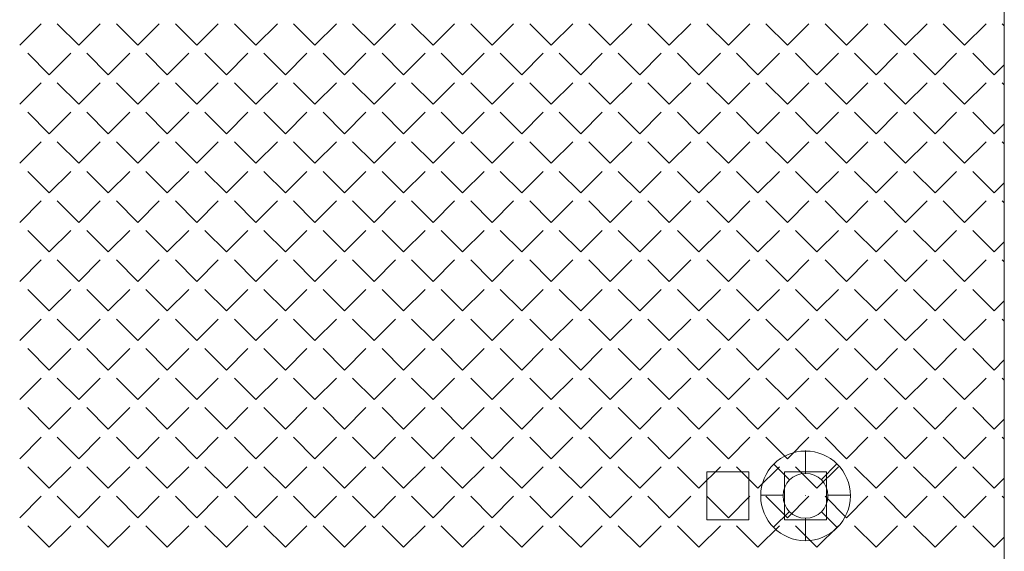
# Model space of a CAD drawing. Header units: millimetres. Extents: x -23540 to 53212, y -37964 to 41185.
# Tile 159 of 203: x 12863 to 13193, y -30922 to -30744. Entities that reach past the tile are written whole.
import ezdxf

# ---------------------------------------------------------------- set-up
doc = ezdxf.new("R2010")
doc.units = ezdxf.units.MM
doc.layers.get('0').update_dxf_attribs({"lineweight": 18})
doc.layers.add('PG_WIDOKOWE_CIENKIE', color=1, linetype='Continuous', lineweight=18)
doc.layers.add('PG_ŚCIANY_SŁUPY', color=4, linetype='Continuous', lineweight=18)

msp = doc.modelspace()

# ---------------------------------------------------------------- linework, layer by layer
at = {"color": 251, "true_color": 0x636466}
msp.add_line((13192.87, -31300.46), (13192.87, -30145.1), dxfattribs=at)
at = {"color": 251, "linetype": 'Continuous', "lineweight": 20, "true_color": 0x636466}
for p, q in [((12863.49, -30752.73), (12870.67, -30745.55)), ((12883.25, -30752.73), (12876.06, -30745.55)), ((12883.25, -30752.73), (12890.43, -30745.55)), ((12903, -30752.73), (12895.82, -30745.55)), ((12903, -30752.73), (12910.19, -30745.55)), ((12922.76, -30752.73), (12915.58, -30745.55)), ((12922.76, -30752.73), (12929.94, -30745.55)), ((12942.52, -30752.73), (12935.33, -30745.55)), ((12942.52, -30752.73), (12949.7, -30745.55)), ((12962.27, -30752.73), (12955.09, -30745.55)), ((12962.27, -30752.73), (12969.46, -30745.55)), ((12982.03, -30752.73), (12974.85, -30745.55)), ((12982.03, -30752.73), (12989.21, -30745.55)), ((13001.79, -30752.73), (12994.6, -30745.55)), ((13001.79, -30752.73), (13008.97, -30745.55)), ((13021.54, -30752.73), (13014.36, -30745.55)), ((13021.54, -30752.73), (13028.73, -30745.55)), ((13041.3, -30752.73), (13034.12, -30745.55)), ((13041.3, -30752.73), (13048.48, -30745.55)), ((13061.06, -30752.73), (13053.87, -30745.55)), ((13061.06, -30752.73), (13068.24, -30745.55)), ((13080.81, -30752.73), (13073.63, -30745.55)), ((13080.81, -30752.73), (13088, -30745.55)), ((13100.57, -30752.73), (13093.38, -30745.55)), ((13100.57, -30752.73), (13107.75, -30745.55)), ((13120.33, -30752.73), (13113.14, -30745.55)), ((13120.33, -30752.73), (13127.51, -30745.55)), ((13140.08, -30752.73), (13132.9, -30745.55)), ((13140.08, -30752.73), (13147.27, -30745.55)), ((13159.84, -30752.73), (13152.65, -30745.55)), ((13159.84, -30752.73), (13167.02, -30745.55)), ((13179.6, -30752.73), (13172.41, -30745.55)), ((13179.6, -30752.73), (13186.78, -30745.55)), ((13192.83, -30746.21), (13192.17, -30745.55)), ((12873.37, -30762.61), (12866.18, -30755.42)), ((12873.37, -30762.61), (12880.55, -30755.42)), ((12893.13, -30762.61), (12885.94, -30755.42)), ((12893.13, -30762.61), (12900.31, -30755.42)), ((12912.88, -30762.61), (12905.7, -30755.42)), ((12912.88, -30762.61), (12920.07, -30755.42)), ((12932.64, -30762.61), (12925.45, -30755.42)), ((12932.64, -30762.61), (12939.82, -30755.42)), ((12952.39, -30762.61), (12945.21, -30755.42)), ((12952.39, -30762.61), (12959.58, -30755.42)), ((12972.15, -30762.61), (12964.97, -30755.42)), ((12972.15, -30762.61), (12979.34, -30755.42)), ((12991.91, -30762.61), (12984.72, -30755.42)), ((12991.91, -30762.61), (12999.09, -30755.42)), ((13011.66, -30762.61), (13004.48, -30755.42)), ((13011.66, -30762.61), (13018.85, -30755.42)), ((13031.42, -30762.61), (13024.24, -30755.42)), ((13031.42, -30762.61), (13038.61, -30755.42)), ((13051.18, -30762.61), (13043.99, -30755.42)), ((13051.18, -30762.61), (13058.36, -30755.42)), ((13070.93, -30762.61), (13063.75, -30755.42)), ((13070.93, -30762.61), (13078.12, -30755.42)), ((13090.69, -30762.61), (13083.51, -30755.42)), ((13090.69, -30762.61), (13097.88, -30755.42)), ((13110.45, -30762.61), (13103.26, -30755.42)), ((13110.45, -30762.61), (13117.63, -30755.42)), ((13130.2, -30762.61), (13123.02, -30755.42)), ((13130.2, -30762.61), (13137.39, -30755.42)), ((13149.96, -30762.61), (13142.78, -30755.42)), ((13149.96, -30762.61), (13157.14, -30755.42)), ((13169.72, -30762.61), (13162.53, -30755.42)), ((13169.72, -30762.61), (13176.9, -30755.42)), ((13189.47, -30762.61), (13182.29, -30755.42)), ((13189.47, -30762.61), (13192.83, -30759.25)), ((12863.49, -30772.49), (12870.67, -30765.3)), ((12883.25, -30772.49), (12876.06, -30765.3)), ((12883.25, -30772.49), (12890.43, -30765.3)), ((12903, -30772.49), (12895.82, -30765.3)), ((12903, -30772.49), (12910.19, -30765.3)), ((12922.76, -30772.49), (12915.58, -30765.3)), ((12922.76, -30772.49), (12929.94, -30765.3)), ((12942.52, -30772.49), (12935.33, -30765.3)), ((12942.52, -30772.49), (12949.7, -30765.3)), ((12962.27, -30772.49), (12955.09, -30765.3)), ((12962.27, -30772.49), (12969.46, -30765.3)), ((12982.03, -30772.49), (12974.85, -30765.3)), ((12982.03, -30772.49), (12989.21, -30765.3)), ((13001.79, -30772.49), (12994.6, -30765.3)), ((13001.79, -30772.49), (13008.97, -30765.3)), ((13021.54, -30772.49), (13014.36, -30765.3)), ((13021.54, -30772.49), (13028.73, -30765.3)), ((13041.3, -30772.49), (13034.12, -30765.3)), ((13041.3, -30772.49), (13048.48, -30765.3)), ((13061.06, -30772.49), (13053.87, -30765.3)), ((13061.06, -30772.49), (13068.24, -30765.3)), ((13080.81, -30772.49), (13073.63, -30765.3)), ((13080.81, -30772.49), (13088, -30765.3)), ((13100.57, -30772.49), (13093.38, -30765.3)), ((13100.57, -30772.49), (13107.75, -30765.3)), ((13120.33, -30772.49), (13113.14, -30765.3)), ((13120.33, -30772.49), (13127.51, -30765.3)), ((13140.08, -30772.49), (13132.9, -30765.3)), ((13140.08, -30772.49), (13147.27, -30765.3)), ((13159.84, -30772.49), (13152.65, -30765.3)), ((13159.84, -30772.49), (13167.02, -30765.3)), ((13179.6, -30772.49), (13172.41, -30765.3)), ((13179.6, -30772.49), (13186.78, -30765.3)), ((13192.83, -30765.97), (13192.17, -30765.3)), ((12873.37, -30782.37), (12866.18, -30775.18)), ((12873.37, -30782.37), (12880.55, -30775.18)), ((12893.13, -30782.37), (12885.94, -30775.18)), ((12893.13, -30782.37), (12900.31, -30775.18)), ((12912.88, -30782.37), (12905.7, -30775.18)), ((12912.88, -30782.37), (12920.07, -30775.18)), ((12932.64, -30782.37), (12925.45, -30775.18)), ((12932.64, -30782.37), (12939.82, -30775.18)), ((12952.39, -30782.37), (12945.21, -30775.18)), ((12952.39, -30782.37), (12959.58, -30775.18)), ((12972.15, -30782.37), (12964.97, -30775.18)), ((12972.15, -30782.37), (12979.34, -30775.18)), ((12991.91, -30782.37), (12984.72, -30775.18)), ((12991.91, -30782.37), (12999.09, -30775.18)), ((13011.66, -30782.37), (13004.48, -30775.18)), ((13011.66, -30782.37), (13018.85, -30775.18)), ((13031.42, -30782.37), (13024.24, -30775.18)), ((13031.42, -30782.37), (13038.61, -30775.18)), ((13051.18, -30782.37), (13043.99, -30775.18)), ((13051.18, -30782.37), (13058.36, -30775.18)), ((13070.93, -30782.37), (13063.75, -30775.18)), ((13070.93, -30782.37), (13078.12, -30775.18)), ((13090.69, -30782.37), (13083.51, -30775.18)), ((13090.69, -30782.37), (13097.88, -30775.18)), ((13110.45, -30782.37), (13103.26, -30775.18)), ((13110.45, -30782.37), (13117.63, -30775.18)), ((13130.2, -30782.37), (13123.02, -30775.18)), ((13130.2, -30782.37), (13137.39, -30775.18)), ((13149.96, -30782.37), (13142.78, -30775.18)), ((13149.96, -30782.37), (13157.14, -30775.18)), ((13169.72, -30782.37), (13162.53, -30775.18)), ((13169.72, -30782.37), (13176.9, -30775.18)), ((13189.47, -30782.37), (13182.29, -30775.18)), ((13189.47, -30782.37), (13192.83, -30779.01)), ((12863.49, -30792.24), (12870.67, -30785.06)), ((12883.25, -30792.24), (12876.06, -30785.06)), ((12883.25, -30792.24), (12890.43, -30785.06)), ((12903, -30792.24), (12895.82, -30785.06)), ((12903, -30792.24), (12910.19, -30785.06)), ((12922.76, -30792.24), (12915.58, -30785.06)), ((12922.76, -30792.24), (12929.94, -30785.06)), ((12942.52, -30792.24), (12935.33, -30785.06)), ((12942.52, -30792.24), (12949.7, -30785.06)), ((12962.27, -30792.24), (12955.09, -30785.06)), ((12962.27, -30792.24), (12969.46, -30785.06)), ((12982.03, -30792.24), (12974.85, -30785.06)), ((12982.03, -30792.24), (12989.21, -30785.06)), ((13001.79, -30792.24), (12994.6, -30785.06)), ((13001.79, -30792.24), (13008.97, -30785.06)), ((13021.54, -30792.24), (13014.36, -30785.06)), ((13021.54, -30792.24), (13028.73, -30785.06)), ((13041.3, -30792.24), (13034.12, -30785.06)), ((13041.3, -30792.24), (13048.48, -30785.06)), ((13061.06, -30792.24), (13053.87, -30785.06)), ((13061.06, -30792.24), (13068.24, -30785.06)), ((13080.81, -30792.24), (13073.63, -30785.06)), ((13080.81, -30792.24), (13088, -30785.06)), ((13100.57, -30792.24), (13093.38, -30785.06)), ((13100.57, -30792.24), (13107.75, -30785.06)), ((13120.33, -30792.24), (13113.14, -30785.06)), ((13120.33, -30792.24), (13127.51, -30785.06)), ((13140.08, -30792.24), (13132.9, -30785.06)), ((13140.08, -30792.24), (13147.27, -30785.06)), ((13159.84, -30792.24), (13152.65, -30785.06)), ((13159.84, -30792.24), (13167.02, -30785.06)), ((13179.6, -30792.24), (13172.41, -30785.06)), ((13179.6, -30792.24), (13186.78, -30785.06)), ((13192.83, -30785.73), (13192.17, -30785.06)), ((12873.37, -30802.12), (12866.18, -30794.94)), ((12873.37, -30802.12), (12880.55, -30794.94)), ((12893.13, -30802.12), (12885.94, -30794.94)), ((12893.13, -30802.12), (12900.31, -30794.94)), ((12912.88, -30802.12), (12905.7, -30794.94)), ((12912.88, -30802.12), (12920.07, -30794.94)), ((12932.64, -30802.12), (12925.45, -30794.94)), ((12932.64, -30802.12), (12939.82, -30794.94)), ((12952.39, -30802.12), (12945.21, -30794.94)), ((12952.39, -30802.12), (12959.58, -30794.94)), ((12972.15, -30802.12), (12964.97, -30794.94)), ((12972.15, -30802.12), (12979.34, -30794.94)), ((12991.91, -30802.12), (12984.72, -30794.94)), ((12991.91, -30802.12), (12999.09, -30794.94)), ((13011.66, -30802.12), (13004.48, -30794.94)), ((13011.66, -30802.12), (13018.85, -30794.94)), ((13031.42, -30802.12), (13024.24, -30794.94)), ((13031.42, -30802.12), (13038.61, -30794.94)), ((13051.18, -30802.12), (13043.99, -30794.94)), ((13051.18, -30802.12), (13058.36, -30794.94)), ((13070.93, -30802.12), (13063.75, -30794.94)), ((13070.93, -30802.12), (13078.12, -30794.94)), ((13090.69, -30802.12), (13083.51, -30794.94)), ((13090.69, -30802.12), (13097.88, -30794.94)), ((13110.45, -30802.12), (13103.26, -30794.94)), ((13110.45, -30802.12), (13117.63, -30794.94)), ((13130.2, -30802.12), (13123.02, -30794.94)), ((13130.2, -30802.12), (13137.39, -30794.94)), ((13149.96, -30802.12), (13142.78, -30794.94)), ((13149.96, -30802.12), (13157.14, -30794.94)), ((13169.72, -30802.12), (13162.53, -30794.94)), ((13169.72, -30802.12), (13176.9, -30794.94)), ((13189.47, -30802.12), (13182.29, -30794.94)), ((13189.47, -30802.12), (13192.84, -30798.76)), ((12863.49, -30812), (12870.67, -30804.82)), ((12883.25, -30812), (12876.06, -30804.82)), ((12883.25, -30812), (12890.43, -30804.82)), ((12903, -30812), (12895.82, -30804.82)), ((12903, -30812), (12910.19, -30804.82)), ((12922.76, -30812), (12915.58, -30804.82)), ((12922.76, -30812), (12929.94, -30804.82)), ((12942.52, -30812), (12935.33, -30804.82)), ((12942.52, -30812), (12949.7, -30804.82)), ((12962.27, -30812), (12955.09, -30804.82)), ((12962.27, -30812), (12969.46, -30804.82)), ((12982.03, -30812), (12974.85, -30804.82)), ((12982.03, -30812), (12989.21, -30804.82)), ((13001.79, -30812), (12994.6, -30804.82)), ((13001.79, -30812), (13008.97, -30804.82)), ((13021.54, -30812), (13014.36, -30804.82)), ((13021.54, -30812), (13028.73, -30804.82)), ((13041.3, -30812), (13034.12, -30804.82)), ((13041.3, -30812), (13048.48, -30804.82)), ((13061.06, -30812), (13053.87, -30804.82)), ((13061.06, -30812), (13068.24, -30804.82)), ((13080.81, -30812), (13073.63, -30804.82)), ((13080.81, -30812), (13088, -30804.82)), ((13100.57, -30812), (13093.38, -30804.82)), ((13100.57, -30812), (13107.75, -30804.82)), ((13120.33, -30812), (13113.14, -30804.82)), ((13120.33, -30812), (13127.51, -30804.82)), ((13140.08, -30812), (13132.9, -30804.82)), ((13140.08, -30812), (13147.27, -30804.82)), ((13159.84, -30812), (13152.65, -30804.82)), ((13159.84, -30812), (13167.02, -30804.82)), ((13179.6, -30812), (13172.41, -30804.82)), ((13179.6, -30812), (13186.78, -30804.82)), ((13192.84, -30805.49), (13192.17, -30804.82)), ((12873.37, -30821.88), (12866.18, -30814.69)), ((12873.37, -30821.88), (12880.55, -30814.69)), ((12893.13, -30821.88), (12885.94, -30814.69)), ((12893.13, -30821.88), (12900.31, -30814.69)), ((12912.88, -30821.88), (12905.7, -30814.69)), ((12912.88, -30821.88), (12920.07, -30814.69)), ((12932.64, -30821.88), (12925.45, -30814.69)), ((12932.64, -30821.88), (12939.82, -30814.69)), ((12952.39, -30821.88), (12945.21, -30814.69)), ((12952.39, -30821.88), (12959.58, -30814.69)), ((12972.15, -30821.88), (12964.97, -30814.69)), ((12972.15, -30821.88), (12979.34, -30814.69)), ((12991.91, -30821.88), (12984.72, -30814.69)), ((12991.91, -30821.88), (12999.09, -30814.69)), ((13011.66, -30821.88), (13004.48, -30814.69)), ((13011.66, -30821.88), (13018.85, -30814.69)), ((13031.42, -30821.88), (13024.24, -30814.69)), ((13031.42, -30821.88), (13038.61, -30814.69)), ((13051.18, -30821.88), (13043.99, -30814.69)), ((13051.18, -30821.88), (13058.36, -30814.69)), ((13070.93, -30821.88), (13063.75, -30814.69)), ((13070.93, -30821.88), (13078.12, -30814.69)), ((13090.69, -30821.88), (13083.51, -30814.69)), ((13090.69, -30821.88), (13097.88, -30814.69)), ((13110.45, -30821.88), (13103.26, -30814.69)), ((13110.45, -30821.88), (13117.63, -30814.69)), ((13130.2, -30821.88), (13123.02, -30814.69)), ((13130.2, -30821.88), (13137.39, -30814.69)), ((13149.96, -30821.88), (13142.78, -30814.69)), ((13149.96, -30821.88), (13157.14, -30814.69)), ((13169.72, -30821.88), (13162.53, -30814.69)), ((13169.72, -30821.88), (13176.9, -30814.69)), ((13189.47, -30821.88), (13182.29, -30814.69)), ((13189.47, -30821.88), (13192.84, -30818.51)), ((12863.49, -30831.76), (12870.67, -30824.57)), ((12883.25, -30831.76), (12876.06, -30824.57)), ((12883.25, -30831.76), (12890.43, -30824.57)), ((12903, -30831.76), (12895.82, -30824.57)), ((12903, -30831.76), (12910.19, -30824.57)), ((12922.76, -30831.76), (12915.58, -30824.57)), ((12922.76, -30831.76), (12929.94, -30824.57)), ((12942.52, -30831.76), (12935.33, -30824.57)), ((12942.52, -30831.76), (12949.7, -30824.57)), ((12962.27, -30831.76), (12955.09, -30824.57)), ((12962.27, -30831.76), (12969.46, -30824.57)), ((12982.03, -30831.76), (12974.85, -30824.57)), ((12982.03, -30831.76), (12989.21, -30824.57)), ((13001.79, -30831.76), (12994.6, -30824.57)), ((13001.79, -30831.76), (13008.97, -30824.57)), ((13021.54, -30831.76), (13014.36, -30824.57)), ((13021.54, -30831.76), (13028.73, -30824.57)), ((13041.3, -30831.76), (13034.12, -30824.57)), ((13041.3, -30831.76), (13048.48, -30824.57)), ((13061.06, -30831.76), (13053.87, -30824.57)), ((13061.06, -30831.76), (13068.24, -30824.57)), ((13080.81, -30831.76), (13073.63, -30824.57)), ((13080.81, -30831.76), (13088, -30824.57)), ((13100.57, -30831.76), (13093.38, -30824.57)), ((13100.57, -30831.76), (13107.75, -30824.57)), ((13120.33, -30831.76), (13113.14, -30824.57)), ((13120.33, -30831.76), (13127.51, -30824.57)), ((13140.08, -30831.76), (13132.9, -30824.57)), ((13140.08, -30831.76), (13147.27, -30824.57)), ((13159.84, -30831.76), (13152.65, -30824.57)), ((13159.84, -30831.76), (13167.02, -30824.57)), ((13179.6, -30831.76), (13172.41, -30824.57)), ((13179.6, -30831.76), (13186.78, -30824.57)), ((13192.84, -30825.24), (13192.17, -30824.57)), ((12873.37, -30841.63), (12866.18, -30834.45)), ((12873.37, -30841.63), (12880.55, -30834.45)), ((12893.13, -30841.63), (12885.94, -30834.45)), ((12893.13, -30841.63), (12900.31, -30834.45)), ((12912.88, -30841.63), (12905.7, -30834.45)), ((12912.88, -30841.63), (12920.07, -30834.45)), ((12932.64, -30841.63), (12925.45, -30834.45)), ((12932.64, -30841.63), (12939.82, -30834.45)), ((12952.39, -30841.63), (12945.21, -30834.45)), ((12952.39, -30841.63), (12959.58, -30834.45)), ((12972.15, -30841.63), (12964.97, -30834.45)), ((12972.15, -30841.63), (12979.34, -30834.45)), ((12991.91, -30841.63), (12984.72, -30834.45)), ((12991.91, -30841.63), (12999.09, -30834.45)), ((13011.66, -30841.63), (13004.48, -30834.45)), ((13011.66, -30841.63), (13018.85, -30834.45)), ((13031.42, -30841.63), (13024.24, -30834.45)), ((13031.42, -30841.63), (13038.61, -30834.45)), ((13051.18, -30841.63), (13043.99, -30834.45)), ((13051.18, -30841.63), (13058.36, -30834.45)), ((13070.93, -30841.63), (13063.75, -30834.45)), ((13070.93, -30841.63), (13078.12, -30834.45)), ((13090.69, -30841.63), (13083.51, -30834.45)), ((13090.69, -30841.63), (13097.88, -30834.45)), ((13110.45, -30841.63), (13103.26, -30834.45)), ((13110.45, -30841.63), (13117.63, -30834.45)), ((13130.2, -30841.63), (13123.02, -30834.45)), ((13130.2, -30841.63), (13137.39, -30834.45)), ((13149.96, -30841.63), (13142.78, -30834.45)), ((13149.96, -30841.63), (13157.14, -30834.45)), ((13169.72, -30841.63), (13162.53, -30834.45)), ((13169.72, -30841.63), (13176.9, -30834.45)), ((13189.47, -30841.63), (13182.29, -30834.45)), ((13189.47, -30841.63), (13192.84, -30838.27)), ((12863.49, -30851.51), (12870.67, -30844.33)), ((12883.25, -30851.51), (12876.06, -30844.33)), ((12883.25, -30851.51), (12890.43, -30844.33)), ((12903, -30851.51), (12895.82, -30844.33)), ((12903, -30851.51), (12910.19, -30844.33)), ((12922.76, -30851.51), (12915.58, -30844.33)), ((12922.76, -30851.51), (12929.94, -30844.33)), ((12942.52, -30851.51), (12935.33, -30844.33)), ((12942.52, -30851.51), (12949.7, -30844.33)), ((12962.27, -30851.51), (12955.09, -30844.33)), ((12962.27, -30851.51), (12969.46, -30844.33)), ((12982.03, -30851.51), (12974.85, -30844.33)), ((12982.03, -30851.51), (12989.21, -30844.33)), ((13001.79, -30851.51), (12994.6, -30844.33)), ((13001.79, -30851.51), (13008.97, -30844.33)), ((13021.54, -30851.51), (13014.36, -30844.33)), ((13021.54, -30851.51), (13028.73, -30844.33)), ((13041.3, -30851.51), (13034.12, -30844.33)), ((13041.3, -30851.51), (13048.48, -30844.33)), ((13061.06, -30851.51), (13053.87, -30844.33)), ((13061.06, -30851.51), (13068.24, -30844.33)), ((13080.81, -30851.51), (13073.63, -30844.33)), ((13080.81, -30851.51), (13088, -30844.33)), ((13100.57, -30851.51), (13093.38, -30844.33)), ((13100.57, -30851.51), (13107.75, -30844.33)), ((13120.33, -30851.51), (13113.14, -30844.33)), ((13120.33, -30851.51), (13127.51, -30844.33)), ((13140.08, -30851.51), (13132.9, -30844.33)), ((13140.08, -30851.51), (13147.27, -30844.33)), ((13159.84, -30851.51), (13152.65, -30844.33)), ((13159.84, -30851.51), (13167.02, -30844.33)), ((13179.6, -30851.51), (13172.41, -30844.33)), ((13179.6, -30851.51), (13186.78, -30844.33)), ((13192.84, -30845), (13192.17, -30844.33)), ((12873.37, -30861.39), (12866.18, -30854.21)), ((12873.37, -30861.39), (12880.55, -30854.21)), ((12893.13, -30861.39), (12885.94, -30854.21)), ((12893.13, -30861.39), (12900.31, -30854.21)), ((12912.88, -30861.39), (12905.7, -30854.21)), ((12912.88, -30861.39), (12920.07, -30854.21)), ((12932.64, -30861.39), (12925.45, -30854.21)), ((12932.64, -30861.39), (12939.82, -30854.21)), ((12952.39, -30861.39), (12945.21, -30854.21)), ((12952.39, -30861.39), (12959.58, -30854.21)), ((12972.15, -30861.39), (12964.97, -30854.21)), ((12972.15, -30861.39), (12979.34, -30854.21)), ((12991.91, -30861.39), (12984.72, -30854.21)), ((12991.91, -30861.39), (12999.09, -30854.21)), ((13011.66, -30861.39), (13004.48, -30854.21)), ((13011.66, -30861.39), (13018.85, -30854.21)), ((13031.42, -30861.39), (13024.24, -30854.21)), ((13031.42, -30861.39), (13038.61, -30854.21)), ((13051.18, -30861.39), (13043.99, -30854.21)), ((13051.18, -30861.39), (13058.36, -30854.21)), ((13070.93, -30861.39), (13063.75, -30854.21)), ((13070.93, -30861.39), (13078.12, -30854.21)), ((13090.69, -30861.39), (13083.51, -30854.21)), ((13090.69, -30861.39), (13097.88, -30854.21)), ((13110.45, -30861.39), (13103.26, -30854.21)), ((13110.45, -30861.39), (13117.63, -30854.21)), ((13130.2, -30861.39), (13123.02, -30854.21)), ((13130.2, -30861.39), (13137.39, -30854.21)), ((13149.96, -30861.39), (13142.78, -30854.21)), ((13149.96, -30861.39), (13157.14, -30854.21)), ((13169.72, -30861.39), (13162.53, -30854.21)), ((13169.72, -30861.39), (13176.9, -30854.21)), ((13189.47, -30861.39), (13182.29, -30854.21)), ((13189.47, -30861.39), (13192.84, -30858.02)), ((12863.49, -30871.27), (12870.67, -30864.09)), ((12883.25, -30871.27), (12876.06, -30864.09)), ((12883.25, -30871.27), (12890.43, -30864.09)), ((12903, -30871.27), (12895.82, -30864.09)), ((12903, -30871.27), (12910.19, -30864.09)), ((12922.76, -30871.27), (12915.58, -30864.09)), ((12922.76, -30871.27), (12929.94, -30864.09)), ((12942.52, -30871.27), (12935.33, -30864.09)), ((12942.52, -30871.27), (12949.7, -30864.09)), ((12962.27, -30871.27), (12955.09, -30864.09)), ((12962.27, -30871.27), (12969.46, -30864.09)), ((12982.03, -30871.27), (12974.85, -30864.09)), ((12982.03, -30871.27), (12989.21, -30864.09)), ((13001.79, -30871.27), (12994.6, -30864.09)), ((13001.79, -30871.27), (13008.97, -30864.09)), ((13021.54, -30871.27), (13014.36, -30864.09)), ((13021.54, -30871.27), (13028.73, -30864.09)), ((13041.3, -30871.27), (13034.12, -30864.09)), ((13041.3, -30871.27), (13048.48, -30864.09)), ((13061.06, -30871.27), (13053.87, -30864.09)), ((13061.06, -30871.27), (13068.24, -30864.09)), ((13080.81, -30871.27), (13073.63, -30864.09)), ((13080.81, -30871.27), (13088, -30864.09)), ((13100.57, -30871.27), (13093.38, -30864.09)), ((13100.57, -30871.27), (13107.75, -30864.09)), ((13120.33, -30871.27), (13113.14, -30864.09)), ((13120.33, -30871.27), (13127.51, -30864.09)), ((13140.08, -30871.27), (13132.9, -30864.09)), ((13140.08, -30871.27), (13147.27, -30864.09)), ((13159.84, -30871.27), (13152.65, -30864.09)), ((13159.84, -30871.27), (13167.02, -30864.09)), ((13179.6, -30871.27), (13172.41, -30864.09)), ((13179.6, -30871.27), (13186.78, -30864.09)), ((13192.84, -30864.76), (13192.17, -30864.09)), ((12873.37, -30881.15), (12866.18, -30873.96)), ((12873.37, -30881.15), (12880.55, -30873.96)), ((12893.13, -30881.15), (12885.94, -30873.96)), ((12893.13, -30881.15), (12900.31, -30873.96)), ((12912.88, -30881.15), (12905.7, -30873.96)), ((12912.88, -30881.15), (12920.07, -30873.96)), ((12932.64, -30881.15), (12925.45, -30873.96)), ((12932.64, -30881.15), (12939.82, -30873.96)), ((12952.39, -30881.15), (12945.21, -30873.96)), ((12952.39, -30881.15), (12959.58, -30873.96)), ((12972.15, -30881.15), (12964.97, -30873.96)), ((12972.15, -30881.15), (12979.34, -30873.96)), ((12991.91, -30881.15), (12984.72, -30873.96)), ((12991.91, -30881.15), (12999.09, -30873.96)), ((13011.66, -30881.15), (13004.48, -30873.96)), ((13011.66, -30881.15), (13018.85, -30873.96)), ((13031.42, -30881.15), (13024.24, -30873.96)), ((13031.42, -30881.15), (13038.61, -30873.96)), ((13051.18, -30881.15), (13043.99, -30873.96)), ((13051.18, -30881.15), (13058.36, -30873.96)), ((13070.93, -30881.15), (13063.75, -30873.96)), ((13070.93, -30881.15), (13078.12, -30873.96)), ((13090.69, -30881.15), (13083.51, -30873.96)), ((13090.69, -30881.15), (13097.88, -30873.96)), ((13110.45, -30881.15), (13103.26, -30873.96)), ((13110.45, -30881.15), (13117.63, -30873.96)), ((13130.2, -30881.15), (13123.02, -30873.96)), ((13130.2, -30881.15), (13137.39, -30873.96)), ((13149.96, -30881.15), (13142.78, -30873.96)), ((13149.96, -30881.15), (13157.14, -30873.96)), ((13169.72, -30881.15), (13162.53, -30873.96)), ((13169.72, -30881.15), (13176.9, -30873.96)), ((13189.47, -30881.15), (13182.29, -30873.96)), ((13189.47, -30881.15), (13192.85, -30877.78)), ((12863.49, -30891.03), (12870.67, -30883.84)), ((12883.25, -30891.03), (12876.06, -30883.84)), ((12883.25, -30891.03), (12890.43, -30883.84)), ((12903, -30891.03), (12895.82, -30883.84)), ((12903, -30891.03), (12910.19, -30883.84)), ((12922.76, -30891.03), (12915.58, -30883.84)), ((12922.76, -30891.03), (12929.94, -30883.84)), ((12942.52, -30891.03), (12935.33, -30883.84)), ((12942.52, -30891.03), (12949.7, -30883.84)), ((12962.27, -30891.03), (12955.09, -30883.84)), ((12962.27, -30891.03), (12969.46, -30883.84)), ((12982.03, -30891.03), (12974.85, -30883.84)), ((12982.03, -30891.03), (12989.21, -30883.84)), ((13001.79, -30891.03), (12994.6, -30883.84)), ((13001.79, -30891.03), (13008.97, -30883.84)), ((13021.54, -30891.03), (13014.36, -30883.84)), ((13021.54, -30891.03), (13028.73, -30883.84)), ((13041.3, -30891.03), (13034.12, -30883.84)), ((13041.3, -30891.03), (13048.48, -30883.84)), ((13061.06, -30891.03), (13053.87, -30883.84)), ((13061.06, -30891.03), (13068.24, -30883.84)), ((13080.81, -30891.03), (13073.63, -30883.84)), ((13080.81, -30891.03), (13088, -30883.84)), ((13100.57, -30891.03), (13093.38, -30883.84)), ((13100.57, -30891.03), (13107.75, -30883.84)), ((13120.33, -30891.03), (13113.14, -30883.84)), ((13120.33, -30891.03), (13127.51, -30883.84)), ((13140.08, -30891.03), (13132.9, -30883.84)), ((13140.08, -30891.03), (13147.27, -30883.84)), ((13159.84, -30891.03), (13152.65, -30883.84)), ((13159.84, -30891.03), (13167.02, -30883.84)), ((13179.6, -30891.03), (13172.41, -30883.84)), ((13179.6, -30891.03), (13186.78, -30883.84)), ((13192.85, -30884.52), (13192.17, -30883.84)), ((12873.37, -30900.9), (12866.18, -30893.72)), ((12873.37, -30900.9), (12880.55, -30893.72)), ((12893.13, -30900.9), (12885.94, -30893.72)), ((12893.13, -30900.9), (12900.31, -30893.72)), ((12912.88, -30900.9), (12905.7, -30893.72)), ((12912.88, -30900.9), (12920.07, -30893.72)), ((12932.64, -30900.9), (12925.45, -30893.72)), ((12932.64, -30900.9), (12939.82, -30893.72)), ((12952.39, -30900.9), (12945.21, -30893.72)), ((12952.39, -30900.9), (12959.58, -30893.72)), ((12972.15, -30900.9), (12964.97, -30893.72)), ((12972.15, -30900.9), (12979.34, -30893.72)), ((12991.91, -30900.9), (12984.72, -30893.72)), ((12991.91, -30900.9), (12999.09, -30893.72)), ((13011.66, -30900.9), (13004.48, -30893.72)), ((13011.66, -30900.9), (13018.85, -30893.72)), ((13031.42, -30900.9), (13024.24, -30893.72)), ((13031.42, -30900.9), (13038.61, -30893.72)), ((13051.18, -30900.9), (13043.99, -30893.72)), ((13051.18, -30900.9), (13058.36, -30893.72)), ((13070.93, -30900.9), (13063.75, -30893.72)), ((13070.93, -30900.9), (13078.12, -30893.72)), ((13090.69, -30900.9), (13083.51, -30893.72)), ((13090.69, -30900.9), (13097.88, -30893.72)), ((13110.45, -30900.9), (13103.26, -30893.72)), ((13110.45, -30900.9), (13117.63, -30893.72)), ((13130.2, -30900.9), (13123.02, -30893.72)), ((13130.2, -30900.9), (13137.39, -30893.72)), ((13149.96, -30900.9), (13142.78, -30893.72)), ((13149.96, -30900.9), (13157.14, -30893.72)), ((13169.72, -30900.9), (13162.53, -30893.72)), ((13169.72, -30900.9), (13176.9, -30893.72)), ((13189.47, -30900.9), (13182.29, -30893.72)), ((13189.47, -30900.9), (13192.85, -30897.53)), ((12863.49, -30910.78), (12870.67, -30903.6)), ((12883.25, -30910.78), (12876.06, -30903.6)), ((12883.25, -30910.78), (12890.43, -30903.6)), ((12903, -30910.78), (12895.82, -30903.6)), ((12903, -30910.78), (12910.19, -30903.6)), ((12922.76, -30910.78), (12915.58, -30903.6)), ((12922.76, -30910.78), (12929.94, -30903.6)), ((12942.52, -30910.78), (12935.33, -30903.6)), ((12942.52, -30910.78), (12949.7, -30903.6)), ((12962.27, -30910.78), (12955.09, -30903.6)), ((12962.27, -30910.78), (12969.46, -30903.6)), ((12982.03, -30910.78), (12974.85, -30903.6)), ((12982.03, -30910.78), (12989.21, -30903.6)), ((13001.79, -30910.78), (12994.6, -30903.6)), ((13001.79, -30910.78), (13008.97, -30903.6)), ((13021.54, -30910.78), (13014.36, -30903.6)), ((13021.54, -30910.78), (13028.73, -30903.6)), ((13041.3, -30910.78), (13034.12, -30903.6)), ((13041.3, -30910.78), (13048.48, -30903.6)), ((13061.06, -30910.78), (13053.87, -30903.6)), ((13061.06, -30910.78), (13068.24, -30903.6)), ((13080.81, -30910.78), (13073.63, -30903.6)), ((13080.81, -30910.78), (13088, -30903.6)), ((13100.57, -30910.78), (13093.38, -30903.6)), ((13100.57, -30910.78), (13107.75, -30903.6)), ((13120.33, -30910.78), (13113.14, -30903.6)), ((13120.33, -30910.78), (13127.51, -30903.6)), ((13140.08, -30910.78), (13132.9, -30903.6)), ((13140.08, -30910.78), (13147.27, -30903.6)), ((13159.84, -30910.78), (13152.65, -30903.6)), ((13159.84, -30910.78), (13167.02, -30903.6)), ((13179.6, -30910.78), (13172.41, -30903.6)), ((13179.6, -30910.78), (13186.78, -30903.6)), ((13192.85, -30904.28), (13192.17, -30903.6)), ((12873.37, -30920.66), (12866.18, -30913.48)), ((12873.37, -30920.66), (12880.55, -30913.48)), ((12893.13, -30920.66), (12885.94, -30913.48)), ((12893.13, -30920.66), (12900.31, -30913.48)), ((12912.88, -30920.66), (12905.7, -30913.48)), ((12912.88, -30920.66), (12920.07, -30913.48)), ((12932.64, -30920.66), (12925.45, -30913.48)), ((12932.64, -30920.66), (12939.82, -30913.48)), ((12952.39, -30920.66), (12945.21, -30913.48)), ((12952.39, -30920.66), (12959.58, -30913.48)), ((12972.15, -30920.66), (12964.97, -30913.48)), ((12972.15, -30920.66), (12979.34, -30913.48)), ((12991.91, -30920.66), (12984.72, -30913.48)), ((12991.91, -30920.66), (12999.09, -30913.48)), ((13011.66, -30920.66), (13004.48, -30913.48)), ((13011.66, -30920.66), (13018.85, -30913.48)), ((13031.42, -30920.66), (13024.24, -30913.48)), ((13031.42, -30920.66), (13038.61, -30913.48)), ((13051.18, -30920.66), (13043.99, -30913.48)), ((13051.18, -30920.66), (13058.36, -30913.48)), ((13070.93, -30920.66), (13063.75, -30913.48)), ((13070.93, -30920.66), (13078.12, -30913.48)), ((13090.69, -30920.66), (13083.51, -30913.48)), ((13090.69, -30920.66), (13097.88, -30913.48)), ((13110.45, -30920.66), (13103.26, -30913.48)), ((13110.45, -30920.66), (13117.63, -30913.48)), ((13130.2, -30920.66), (13123.02, -30913.48)), ((13130.2, -30920.66), (13137.39, -30913.48)), ((13149.96, -30920.66), (13142.78, -30913.48)), ((13149.96, -30920.66), (13157.14, -30913.48)), ((13169.72, -30920.66), (13162.53, -30913.48)), ((13169.72, -30920.66), (13176.9, -30913.48)), ((13189.47, -30920.66), (13182.29, -30913.48)), ((13189.47, -30920.66), (13192.85, -30917.28))]:
    msp.add_line(p, q, dxfattribs=at)
at = {"layer": 'PG_WIDOKOWE_CIENKIE', "color": 251, "true_color": 0x636466}
for p, q in [((13093.37, -30895.46), (13107.37, -30895.46)), ((13093.37, -30911.46), (13093.37, -30895.46)), ((13107.37, -30895.46), (13107.37, -30911.46)), ((13119.37, -30895.46), (13133.37, -30895.46)), ((13119.37, -30911.46), (13119.37, -30895.46)), ((13133.37, -30895.46), (13133.37, -30911.46)), ((13107.37, -30911.46), (13093.37, -30911.46)), ((13133.37, -30911.46), (13119.37, -30911.46))]:
    msp.add_line(p, q, dxfattribs=at)
at = {"layer": 'PG_ŚCIANY_SŁUPY', "color": 251, "true_color": 0x636466}
for p, q in [((13126.37, -30895.83), (13126.37, -30888.33)), ((13121.07, -30898.16), (13115.77, -30892.86)), ((13131.58, -30898.07), (13136.89, -30892.77)), ((13118.87, -30903.2), (13111.37, -30903.2)), ((13126.37, -30903.46), (13126.37, -30903.33)), ((13133.87, -30903.2), (13141.37, -30903.2)), ((13120.98, -30908.67), (13115.67, -30913.98)), ((13131.68, -30908.77), (13136.98, -30914.07)), ((13126.37, -30910.83), (13126.37, -30918.33))]:
    msp.add_line(p, q, dxfattribs=at)
for radius in [15, 7.5]:
    msp.add_circle((13126.37, -30903.46), radius, dxfattribs=at)

doc.saveas('drawing.dxf')
